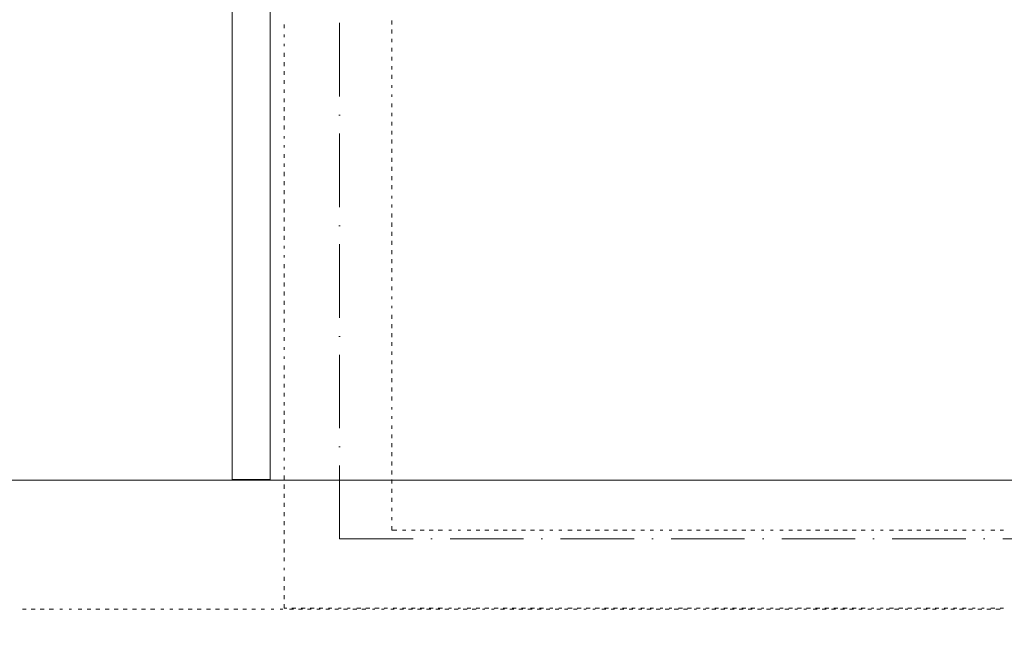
# Model space of a CAD drawing. Header units: centimetres. Extents: x -16053 to 7031, y -7778 to 254.
# Tile 158 of 256: x -5398 to -5076, y -5180 to -4982. Entities that reach past the tile are written whole.
import ezdxf

# ---------------------------------------------------------------- set-up
doc = ezdxf.new("R2010")
doc.units = ezdxf.units.CM
doc.header["$MEASUREMENT"] = 0
doc.linetypes.add('ACAD_ISO10W100', pattern=[18, 12, -3, 0, -3])
doc.linetypes.add('DASHED', pattern=[0.75, 0.5, -0.25])
doc.layers.get('0').update_dxf_attribs({"linetype": 'CONTINUOUS'})
doc.layers.add('ODGROMÓWKA', color=3, linetype='ACAD_ISO10W100', lineweight=13)
doc.layers.add('ŁĄCZENIA', color=5, linetype='DASHED', lineweight=40)

msp = doc.modelspace()

# ---------------------------------------------------------------- hatches: boundary and pattern name
at = {"layer": 'ŁĄCZENIA', "ltscale": 5}
h = msp.add_hatch(color=256, dxfattribs=at)
edge = h.paths.add_edge_path()
edge.add_ellipse((-5293.532, -5151.08), major_axis=(4.843, -3.868), ratio=1, start_angle=225, end_angle=585)

# ---------------------------------------------------------------- linework, layer by layer
at = {"color": 8, "linetype": 'Continuous', "lineweight": 15, "true_color": 0x767676}
msp.add_lwpolyline([(-5328.594, -1355.661), (-5328.594, -5131.717), (-5316.189, -5131.717), (-5326.444, -5131.717), (-5316.189, -5131.717)], dxfattribs=at)
at = {"color": 252, "linetype": 'Continuous', "lineweight": 9, "true_color": 0x989898}
for points in [[(-4358.034, -5119.808), (-4358.034, -4848.554), (-5311.558, -4848.554), (-5316.189, -4848.554), (-5316.189, -5131.717)], [(-4333.058, -5131.882), (-4313.211, -5131.882), (-4313.211, -6472.274), (-4360.845, -6472.274), (-6689.661, -6472.274), (-6689.661, -6402.476), (-6689.661, -5131.882), (-4935.441, -5131.882)], [(-5525.253, -6472.274), (-5525.253, -5131.882), (-5525.253, -5802.078), (-4983.407, -5354.178), (-4983.407, -5131.882), (-5525.253, -5131.882), (-6067.431, -5131.882), (-6067.431, -5354.178), (-5525.253, -5802.078), (-6067.431, -6249.978), (-6067.431, -6472.274), (-5525.253, -6472.274), (-4983.407, -6472.274), (-4983.407, -6249.978), (-5525.253, -5802.078)]]:
    msp.add_lwpolyline(points, dxfattribs=at)
at = {"color": 254, "linetype": 'Continuous', "lineweight": 5, "true_color": 0xfdc4fd}
for points in [[(-5311.558, -4983.189), (-5311.558, -4984.346), (-5311.558, -4984.346)], [(-5276.493, -4981.865), (-5276.493, -4983.189), (-5276.493, -4983.189)], [(-5311.558, -4986.497), (-5311.558, -4987.324), (-5311.558, -4987.324)], [(-5276.493, -4984.843), (-5276.493, -4986.166), (-5276.493, -4986.166)], [(-5311.558, -4989.474), (-5311.558, -4990.301), (-5311.558, -4990.301)], [(-5276.493, -4987.82), (-5276.493, -4988.978), (-5276.493, -4988.978)], [(-5311.558, -4992.451), (-5311.558, -4993.774), (-5311.558, -4993.774)], [(-5276.493, -4990.797), (-5276.493, -4991.955), (-5276.493, -4991.955)], [(-5311.558, -4995.428), (-5311.558, -4996.751), (-5311.558, -4996.751)], [(-5276.493, -4993.774), (-5276.493, -4994.932), (-5276.493, -4994.932)], [(-5311.558, -4998.405), (-5311.558, -4999.563), (-5311.558, -4999.563)], [(-5276.493, -4996.751), (-5276.493, -4997.909), (-5276.493, -4997.909)], [(-5276.493, -4999.563), (-5276.493, -5000.886), (-5276.493, -5000.886)], [(-5311.558, -5001.382), (-5311.558, -5002.54), (-5311.558, -5002.54)], [(-5276.493, -5003.036), (-5276.493, -5003.863), (-5276.493, -5003.863)], [(-5311.558, -5004.36), (-5311.558, -5005.517), (-5311.558, -5005.517)], [(-5276.493, -5006.014), (-5276.493, -5006.841), (-5276.493, -5006.841)], [(-5311.558, -5007.337), (-5311.558, -5008.495), (-5311.558, -5008.495)], [(-5276.493, -5008.991), (-5276.493, -5010.149), (-5276.493, -5010.149)], [(-5311.558, -5010.149), (-5311.558, -5011.472), (-5311.558, -5011.472)], [(-5276.493, -5011.968), (-5276.493, -5013.126), (-5276.493, -5013.126)], [(-5311.558, -5013.126), (-5311.558, -5014.449), (-5311.558, -5014.449)], [(-5276.493, -5014.945), (-5276.493, -5016.103), (-5276.493, -5016.103)], [(-5311.558, -5016.103), (-5311.558, -5017.426), (-5311.558, -5017.426)], [(-5276.493, -5017.922), (-5276.493, -5019.08), (-5276.493, -5019.08)], [(-5311.558, -5019.576), (-5311.558, -5020.403), (-5311.558, -5020.403)], [(-5276.493, -5020.734), (-5276.493, -5022.057), (-5276.493, -5022.057)], [(-5311.558, -5022.554), (-5311.558, -5023.381), (-5311.558, -5023.381)], [(-5311.558, -5025.531), (-5311.558, -5026.688), (-5311.558, -5026.688)], [(-5276.493, -5023.711), (-5276.493, -5025.035), (-5276.493, -5025.035)], [(-5311.558, -5028.508), (-5311.558, -5029.666), (-5311.558, -5029.666)], [(-5276.493, -5026.688), (-5276.493, -5028.012), (-5276.493, -5028.012)], [(-5311.558, -5031.32), (-5311.558, -5032.643), (-5311.558, -5032.643)], [(-5276.493, -5029.666), (-5276.493, -5030.989), (-5276.493, -5030.989)], [(-5311.558, -5034.297), (-5311.558, -5035.62), (-5311.558, -5035.62)], [(-5276.493, -5032.643), (-5276.493, -5033.966), (-5276.493, -5033.966)], [(-5311.558, -5037.274), (-5311.558, -5038.597), (-5311.558, -5038.597)], [(-5276.493, -5035.62), (-5276.493, -5036.943), (-5276.493, -5036.943)], [(-5311.558, -5040.251), (-5311.558, -5041.574), (-5311.558, -5041.574)], [(-5276.493, -5039.093), (-5276.493, -5039.92), (-5276.493, -5039.92)], [(-5311.558, -5043.228), (-5311.558, -5044.552), (-5311.558, -5044.552)], [(-5276.493, -5041.905), (-5276.493, -5042.898), (-5276.493, -5042.898)], [(-5276.493, -5044.882), (-5276.493, -5046.206), (-5276.493, -5046.206)], [(-5311.558, -5046.206), (-5311.558, -5047.529), (-5311.558, -5047.529)], [(-5276.493, -5047.86), (-5276.493, -5049.183), (-5276.493, -5049.183)], [(-5311.558, -5049.183), (-5311.558, -5050.506), (-5311.558, -5050.506)], [(-5276.493, -5050.837), (-5276.493, -5052.16), (-5276.493, -5052.16)], [(-5311.558, -5052.16), (-5311.558, -5053.483), (-5311.558, -5053.483)], [(-5276.493, -5053.814), (-5276.493, -5055.137), (-5276.493, -5055.137)], [(-5311.558, -5055.468), (-5311.558, -5056.295), (-5311.558, -5056.295)], [(-5276.493, -5056.791), (-5276.493, -5058.114), (-5276.493, -5058.114)], [(-5311.558, -5058.445), (-5311.558, -5059.272), (-5311.558, -5059.272)], [(-5276.493, -5059.768), (-5276.493, -5061.091), (-5276.493, -5061.091)], [(-5311.558, -5061.422), (-5311.558, -5062.745), (-5311.558, -5062.745)], [(-5276.493, -5062.745), (-5276.493, -5064.069), (-5276.493, -5064.069)], [(-5311.558, -5064.399), (-5311.558, -5065.723), (-5311.558, -5065.723)], [(-5311.558, -5067.377), (-5311.558, -5068.7), (-5311.558, -5068.7)], [(-5276.493, -5065.723), (-5276.493, -5066.88), (-5276.493, -5066.88)], [(-5311.558, -5070.354), (-5311.558, -5071.677), (-5311.558, -5071.677)], [(-5276.493, -5068.7), (-5276.493, -5069.858), (-5276.493, -5069.858)], [(-5311.558, -5073.331), (-5311.558, -5074.654), (-5311.558, -5074.654)], [(-5276.493, -5072.008), (-5276.493, -5072.835), (-5276.493, -5072.835)], [(-5311.558, -5076.308), (-5311.558, -5077.466), (-5311.558, -5077.466)], [(-5276.493, -5074.985), (-5276.493, -5075.812), (-5276.493, -5075.812)], [(-5311.558, -5079.285), (-5311.558, -5080.443), (-5311.558, -5080.443)], [(-5276.493, -5077.962), (-5276.493, -5079.285), (-5276.493, -5079.285)], [(-5311.558, -5082.263), (-5311.558, -5083.42), (-5311.558, -5083.42)], [(-5276.493, -5080.939), (-5276.493, -5082.263), (-5276.493, -5082.263)], [(-5311.558, -5085.24), (-5311.558, -5086.397), (-5311.558, -5086.397)], [(-5276.493, -5083.916), (-5276.493, -5085.24), (-5276.493, -5085.24)], [(-5311.558, -5088.548), (-5311.558, -5089.375), (-5311.558, -5089.375)], [(-5276.493, -5086.894), (-5276.493, -5088.051), (-5276.493, -5088.051)], [(-5276.493, -5089.871), (-5276.493, -5091.029), (-5276.493, -5091.029)], [(-5311.558, -5091.525), (-5311.558, -5092.352), (-5311.558, -5092.352)], [(-5276.493, -5092.848), (-5276.493, -5094.006), (-5276.493, -5094.006)], [(-5311.558, -5094.502), (-5311.558, -5095.825), (-5311.558, -5095.825)], [(-5276.493, -5095.825), (-5276.493, -5096.983), (-5276.493, -5096.983)], [(-5311.558, -5097.479), (-5311.558, -5098.637), (-5311.558, -5098.637)], [(-5276.493, -5098.637), (-5276.493, -5099.96), (-5276.493, -5099.96)], [(-5311.558, -5100.456), (-5311.558, -5101.614), (-5311.558, -5101.614)], [(-5276.493, -5101.614), (-5276.493, -5102.937), (-5276.493, -5102.937)], [(-5311.558, -5103.434), (-5311.558, -5104.591), (-5311.558, -5104.591)], [(-5276.493, -5104.591), (-5276.493, -5105.915), (-5276.493, -5105.915)], [(-5311.558, -5106.411), (-5311.558, -5107.569), (-5311.558, -5107.569)], [(-5276.493, -5108.065), (-5276.493, -5108.892), (-5276.493, -5108.892)], [(-5311.558, -5109.223), (-5311.558, -5110.546), (-5311.558, -5110.546)], [(-5311.558, -5112.2), (-5311.558, -5113.523), (-5311.558, -5113.523)], [(-5276.493, -5111.042), (-5276.493, -5111.869), (-5276.493, -5111.869)], [(-5311.558, -5115.177), (-5311.558, -5116.5), (-5311.558, -5116.5)], [(-5276.493, -5114.019), (-5276.493, -5115.177), (-5276.493, -5115.177)], [(-5311.558, -5118.154), (-5311.558, -5119.477), (-5311.558, -5119.477)], [(-5276.493, -5116.996), (-5276.493, -5118.154), (-5276.493, -5118.154)], [(-5311.558, -5121.131), (-5311.558, -5122.454), (-5311.558, -5122.454)], [(-5276.493, -5119.808), (-5276.493, -5121.131), (-5276.493, -5121.131)], [(-5311.558, -5124.605), (-5311.558, -5125.432), (-5311.558, -5125.432)], [(-5276.493, -5122.785), (-5276.493, -5124.108), (-5276.493, -5124.108)], [(-5311.558, -5127.582), (-5311.558, -5128.409), (-5311.558, -5128.409)], [(-5276.493, -5125.762), (-5276.493, -5127.086), (-5276.493, -5127.086)], [(-5311.558, -5130.394), (-5311.558, -5131.717), (-5311.558, -5131.717)], [(-5276.493, -5128.74), (-5276.493, -5130.063), (-5276.493, -5130.063)], [(-5311.558, -5133.371), (-5311.558, -5134.694), (-5311.558, -5134.694)], [(-5276.493, -5131.717), (-5276.493, -5133.04), (-5276.493, -5133.04)], [(-5276.493, -5134.694), (-5276.493, -5136.017), (-5276.493, -5136.017)], [(-5311.558, -5136.348), (-5311.558, -5137.671), (-5311.558, -5137.671)], [(-5276.493, -5137.671), (-5276.493, -5138.994), (-5276.493, -5138.994)], [(-5311.558, -5139.325), (-5311.558, -5140.648), (-5311.558, -5140.648)], [(-5276.493, -5140.979), (-5276.493, -5141.971), (-5276.493, -5141.971)], [(-5311.558, -5142.302), (-5311.558, -5143.625), (-5311.558, -5143.625)], [(-5276.493, -5143.956), (-5276.493, -5144.949), (-5276.493, -5144.949)], [(-5311.558, -5145.279), (-5311.558, -5146.603), (-5311.558, -5146.603)], [(-5276.493, -5146.933), (-5276.493, -5148.257), (-5276.493, -5148.257)], [(-5311.558, -5148.257), (-5311.558, -5149.58), (-5311.558, -5149.58)], [(-5276.493, -5148.257), (-5274.839, -5148.257), (-5274.839, -5148.257)], [(-5273.02, -5148.257), (-5271.862, -5148.257), (-5271.862, -5148.257)], [(-5270.043, -5148.257), (-5268.885, -5148.257), (-5268.885, -5148.257)], [(-5267.231, -5148.257), (-5265.908, -5148.257), (-5265.908, -5148.257)], [(-5264.254, -5148.257), (-5262.931, -5148.257), (-5262.931, -5148.257)], [(-5261.277, -5148.257), (-5259.953, -5148.257), (-5259.953, -5148.257)], [(-5257.803, -5148.257), (-5256.976, -5148.257), (-5256.976, -5148.257)], [(-5254.826, -5148.257), (-5253.999, -5148.257), (-5253.999, -5148.257)], [(-5251.849, -5148.257), (-5250.691, -5148.257), (-5250.691, -5148.257)], [(-5248.872, -5148.257), (-5247.714, -5148.257), (-5247.714, -5148.257)], [(-5246.06, -5148.257), (-5244.737, -5148.257), (-5244.737, -5148.257)], [(-5243.083, -5148.257), (-5241.76, -5148.257), (-5241.76, -5148.257)], [(-5240.106, -5148.257), (-5238.782, -5148.257), (-5238.782, -5148.257)], [(-5237.128, -5148.257), (-5235.805, -5148.257), (-5235.805, -5148.257)], [(-5234.151, -5148.257), (-5232.828, -5148.257), (-5232.828, -5148.257)], [(-5231.174, -5148.257), (-5229.851, -5148.257), (-5229.851, -5148.257)], [(-5228.197, -5148.257), (-5226.874, -5148.257), (-5226.874, -5148.257)], [(-5224.889, -5148.257), (-5223.897, -5148.257), (-5223.897, -5148.257)], [(-5221.912, -5148.257), (-5220.919, -5148.257), (-5220.919, -5148.257)], [(-5218.935, -5148.257), (-5217.611, -5148.257), (-5217.611, -5148.257)], [(-5215.957, -5148.257), (-5214.634, -5148.257), (-5214.634, -5148.257)], [(-5212.98, -5148.257), (-5211.657, -5148.257), (-5211.657, -5148.257)], [(-5210.003, -5148.257), (-5208.68, -5148.257), (-5208.68, -5148.257)], [(-5207.026, -5148.257), (-5205.703, -5148.257), (-5205.703, -5148.257)], [(-5204.049, -5148.257), (-5202.725, -5148.257), (-5202.725, -5148.257)], [(-5201.072, -5148.257), (-5199.748, -5148.257), (-5199.748, -5148.257)], [(-5198.094, -5148.257), (-5196.937, -5148.257), (-5196.937, -5148.257)], [(-5195.117, -5148.257), (-5193.959, -5148.257), (-5193.959, -5148.257)], [(-5192.14, -5148.257), (-5190.982, -5148.257), (-5190.982, -5148.257)], [(-5188.832, -5148.257), (-5188.005, -5148.257), (-5188.005, -5148.257)], [(-5185.855, -5148.257), (-5185.028, -5148.257), (-5185.028, -5148.257)], [(-5182.878, -5148.257), (-5181.554, -5148.257), (-5181.554, -5148.257)], [(-5179.9, -5148.257), (-5178.577, -5148.257), (-5178.577, -5148.257)], [(-5176.923, -5148.257), (-5175.765, -5148.257), (-5175.765, -5148.257)], [(-5173.946, -5148.257), (-5172.788, -5148.257), (-5172.788, -5148.257)], [(-5170.969, -5148.257), (-5169.811, -5148.257), (-5169.811, -5148.257)], [(-5167.992, -5148.257), (-5166.834, -5148.257), (-5166.834, -5148.257)], [(-5165.18, -5148.257), (-5163.857, -5148.257), (-5163.857, -5148.257)], [(-5162.203, -5148.257), (-5160.88, -5148.257), (-5160.88, -5148.257)], [(-5159.226, -5148.257), (-5157.902, -5148.257), (-5157.902, -5148.257)], [(-5155.752, -5148.257), (-5154.925, -5148.257), (-5154.925, -5148.257)], [(-5152.775, -5148.257), (-5151.948, -5148.257), (-5151.948, -5148.257)], [(-5149.798, -5148.257), (-5148.64, -5148.257), (-5148.64, -5148.257)], [(-5146.821, -5148.257), (-5145.663, -5148.257), (-5145.663, -5148.257)], [(-5144.009, -5148.257), (-5142.686, -5148.257), (-5142.686, -5148.257)], [(-5141.032, -5148.257), (-5139.709, -5148.257), (-5139.709, -5148.257)], [(-5138.055, -5148.257), (-5136.731, -5148.257), (-5136.731, -5148.257)], [(-5135.077, -5148.257), (-5133.754, -5148.257), (-5133.754, -5148.257)], [(-5132.1, -5148.257), (-5130.777, -5148.257), (-5130.777, -5148.257)], [(-5129.123, -5148.257), (-5127.8, -5148.257), (-5127.8, -5148.257)], [(-5126.146, -5148.257), (-5124.823, -5148.257), (-5124.823, -5148.257)], [(-5123.169, -5148.257), (-5121.845, -5148.257), (-5121.845, -5148.257)], [(-5119.861, -5148.257), (-5119.034, -5148.257), (-5119.034, -5148.257)], [(-5116.883, -5148.257), (-5116.057, -5148.257), (-5116.057, -5148.257)], [(-5113.906, -5148.257), (-5112.583, -5148.257), (-5112.583, -5148.257)], [(-5110.929, -5148.257), (-5109.606, -5148.257), (-5109.606, -5148.257)], [(-5107.952, -5148.257), (-5106.629, -5148.257), (-5106.629, -5148.257)], [(-5104.975, -5148.257), (-5103.652, -5148.257), (-5103.652, -5148.257)], [(-5101.998, -5148.257), (-5100.674, -5148.257), (-5100.674, -5148.257)], [(-5099.02, -5148.257), (-5097.863, -5148.257), (-5097.863, -5148.257)], [(-5096.043, -5148.257), (-5094.885, -5148.257), (-5094.885, -5148.257)], [(-5093.066, -5148.257), (-5091.908, -5148.257), (-5091.908, -5148.257)], [(-5090.089, -5148.257), (-5088.931, -5148.257), (-5088.931, -5148.257)], [(-5086.781, -5148.257), (-5085.954, -5148.257), (-5085.954, -5148.257)], [(-5083.804, -5148.257), (-5082.977, -5148.257), (-5082.977, -5148.257)], [(-5080.827, -5148.257), (-5079.503, -5148.257), (-5079.503, -5148.257)], [(-5077.849, -5148.257), (-5076.692, -5148.257), (-5076.692, -5148.257)], [(-5311.558, -5151.234), (-5311.558, -5152.557), (-5311.558, -5152.557)], [(-5311.558, -5154.211), (-5311.558, -5155.534), (-5311.558, -5155.534)], [(-5311.558, -5157.188), (-5311.558, -5158.346), (-5311.558, -5158.346)], [(-5311.558, -5160.496), (-5311.558, -5161.323), (-5311.558, -5161.323)], [(-5311.558, -5163.473), (-5311.558, -5164.797), (-5311.558, -5164.797)], [(-5311.558, -5166.451), (-5311.558, -5167.774), (-5311.558, -5167.774)], [(-5311.558, -5169.428), (-5311.558, -5170.751), (-5311.558, -5170.751)], [(-5311.558, -5172.405), (-5311.558, -5173.728), (-5311.558, -5173.728)], [(-5395.911, -5174.059), (-5397.069, -5174.059), (-5397.069, -5174.059)], [(-5392.934, -5174.059), (-5394.257, -5174.059), (-5394.257, -5174.059)], [(-5389.957, -5174.059), (-5391.28, -5174.059), (-5391.28, -5174.059)], [(-5386.98, -5174.059), (-5388.303, -5174.059), (-5388.303, -5174.059)], [(-5384.003, -5174.059), (-5384.83, -5174.059), (-5384.83, -5174.059)], [(-5381.025, -5174.059), (-5381.852, -5174.059), (-5381.852, -5174.059)], [(-5377.717, -5174.059), (-5378.875, -5174.059), (-5378.875, -5174.059)], [(-5374.74, -5174.059), (-5375.898, -5174.059), (-5375.898, -5174.059)], [(-5371.763, -5174.059), (-5373.086, -5174.059), (-5373.086, -5174.059)], [(-5368.786, -5174.059), (-5370.109, -5174.059), (-5370.109, -5174.059)], [(-5365.809, -5174.059), (-5367.132, -5174.059), (-5367.132, -5174.059)], [(-5362.832, -5174.059), (-5364.155, -5174.059), (-5364.155, -5174.059)], [(-5359.854, -5174.059), (-5361.178, -5174.059), (-5361.178, -5174.059)], [(-5356.877, -5174.059), (-5358.2, -5174.059), (-5358.2, -5174.059)], [(-5353.9, -5174.059), (-5355.223, -5174.059), (-5355.223, -5174.059)], [(-5350.923, -5174.059), (-5351.915, -5174.059), (-5351.915, -5174.059)], [(-5347.946, -5174.059), (-5348.938, -5174.059), (-5348.938, -5174.059)], [(-5344.638, -5174.059), (-5345.961, -5174.059), (-5345.961, -5174.059)], [(-5341.661, -5174.059), (-5342.984, -5174.059), (-5342.984, -5174.059)], [(-5338.683, -5174.059), (-5340.007, -5174.059), (-5340.007, -5174.059)], [(-5335.706, -5174.059), (-5337.029, -5174.059), (-5337.029, -5174.059)], [(-5332.729, -5174.059), (-5334.052, -5174.059), (-5334.052, -5174.059)], [(-5329.752, -5174.059), (-5331.075, -5174.059), (-5331.075, -5174.059)], [(-5326.775, -5174.059), (-5328.098, -5174.059), (-5328.098, -5174.059)], [(-5323.963, -5174.059), (-5325.121, -5174.059), (-5325.121, -5174.059)], [(-5320.986, -5174.059), (-5322.143, -5174.059), (-5322.143, -5174.059)], [(-5318.008, -5174.059), (-5319.166, -5174.059), (-5319.166, -5174.059)], [(-5315.031, -5174.059), (-5315.858, -5174.059), (-5315.858, -5174.059)], [(-5312.054, -5174.059), (-5312.881, -5174.059), (-5312.881, -5174.059)], [(-5311.558, -5173.728), (-5310.731, -5173.728), (-5310.731, -5173.728)], [(-5308.581, -5174.059), (-5309.904, -5174.059), (-5309.904, -5174.059)], [(-5309.077, -5173.728), (-5307.754, -5173.728), (-5307.754, -5173.728)], [(-5305.604, -5174.059), (-5306.927, -5174.059), (-5306.927, -5174.059)], [(-5306.1, -5173.728), (-5304.777, -5173.728), (-5304.777, -5173.728)], [(-5302.792, -5174.059), (-5303.95, -5174.059), (-5303.95, -5174.059)], [(-5303.123, -5173.728), (-5301.799, -5173.728), (-5301.799, -5173.728)], [(-5299.815, -5174.059), (-5300.972, -5174.059), (-5300.972, -5174.059)], [(-5300.145, -5173.728), (-5298.988, -5173.728), (-5298.988, -5173.728)], [(-5296.837, -5174.059), (-5297.995, -5174.059), (-5297.995, -5174.059)], [(-5297.168, -5173.728), (-5296.01, -5173.728), (-5296.01, -5173.728)], [(-5293.86, -5174.059), (-5295.018, -5174.059), (-5295.018, -5174.059)], [(-5293.86, -5173.728), (-5293.033, -5173.728), (-5293.033, -5173.728)], [(-5290.883, -5174.059), (-5292.206, -5174.059), (-5292.206, -5174.059)], [(-5290.883, -5173.728), (-5290.056, -5173.728), (-5290.056, -5173.728)], [(-5287.906, -5174.059), (-5289.229, -5174.059), (-5289.229, -5174.059)], [(-5287.906, -5173.728), (-5286.583, -5173.728), (-5286.583, -5173.728)], [(-5284.929, -5174.059), (-5286.252, -5174.059), (-5286.252, -5174.059)], [(-5284.929, -5173.728), (-5283.606, -5173.728), (-5283.606, -5173.728)], [(-5281.952, -5174.059), (-5282.779, -5174.059), (-5282.779, -5174.059)], [(-5281.952, -5173.728), (-5280.628, -5173.728), (-5280.628, -5173.728)], [(-5278.974, -5174.059), (-5279.801, -5174.059), (-5279.801, -5174.059)], [(-5278.974, -5173.728), (-5277.817, -5173.728), (-5277.817, -5173.728)], [(-5275.666, -5174.059), (-5276.824, -5174.059), (-5276.824, -5174.059)], [(-5275.997, -5173.728), (-5274.839, -5173.728), (-5274.839, -5173.728)], [(-5272.689, -5174.059), (-5273.847, -5174.059), (-5273.847, -5174.059)], [(-5273.02, -5173.728), (-5271.862, -5173.728), (-5271.862, -5173.728)], [(-5269.712, -5174.059), (-5271.035, -5174.059), (-5271.035, -5174.059)], [(-5270.043, -5173.728), (-5268.885, -5173.728), (-5268.885, -5173.728)], [(-5266.735, -5174.059), (-5268.058, -5174.059), (-5268.058, -5174.059)], [(-5267.231, -5173.728), (-5265.908, -5173.728), (-5265.908, -5173.728)], [(-5263.758, -5174.059), (-5265.081, -5174.059), (-5265.081, -5174.059)], [(-5264.254, -5173.728), (-5262.931, -5173.728), (-5262.931, -5173.728)], [(-5260.78, -5174.059), (-5262.104, -5174.059), (-5262.104, -5174.059)], [(-5261.277, -5173.728), (-5259.953, -5173.728), (-5259.953, -5173.728)], [(-5257.803, -5174.059), (-5259.126, -5174.059), (-5259.126, -5174.059)], [(-5257.803, -5173.728), (-5256.976, -5173.728), (-5256.976, -5173.728)], [(-5254.826, -5174.059), (-5256.149, -5174.059), (-5256.149, -5174.059)], [(-5254.826, -5173.728), (-5253.999, -5173.728), (-5253.999, -5173.728)], [(-5251.849, -5174.059), (-5253.172, -5174.059), (-5253.172, -5174.059)], [(-5251.849, -5173.728), (-5250.691, -5173.728), (-5250.691, -5173.728)], [(-5248.872, -5174.059), (-5250.195, -5174.059), (-5250.195, -5174.059)], [(-5248.872, -5173.728), (-5247.714, -5173.728), (-5247.714, -5173.728)], [(-5246.06, -5174.059), (-5246.887, -5174.059), (-5246.887, -5174.059)], [(-5246.06, -5173.728), (-5244.737, -5173.728), (-5244.737, -5173.728)], [(-5243.083, -5174.059), (-5243.91, -5174.059), (-5243.91, -5174.059)], [(-5243.083, -5173.728), (-5241.76, -5173.728), (-5241.76, -5173.728)], [(-5239.609, -5174.059), (-5240.933, -5174.059), (-5240.933, -5174.059)], [(-5240.106, -5173.728), (-5238.782, -5173.728), (-5238.782, -5173.728)], [(-5236.632, -5174.059), (-5237.955, -5174.059), (-5237.955, -5174.059)], [(-5237.128, -5173.728), (-5235.805, -5173.728), (-5235.805, -5173.728)], [(-5233.655, -5174.059), (-5234.978, -5174.059), (-5234.978, -5174.059)], [(-5234.151, -5173.728), (-5232.828, -5173.728), (-5232.828, -5173.728)], [(-5230.678, -5174.059), (-5232.001, -5174.059), (-5232.001, -5174.059)], [(-5231.174, -5173.728), (-5229.851, -5173.728), (-5229.851, -5173.728)], [(-5227.701, -5174.059), (-5229.024, -5174.059), (-5229.024, -5174.059)], [(-5228.197, -5173.728), (-5226.874, -5173.728), (-5226.874, -5173.728)], [(-5224.889, -5174.059), (-5226.047, -5174.059), (-5226.047, -5174.059)], [(-5224.889, -5173.728), (-5223.897, -5173.728), (-5223.897, -5173.728)], [(-5221.912, -5174.059), (-5223.07, -5174.059), (-5223.07, -5174.059)], [(-5221.912, -5173.728), (-5220.919, -5173.728), (-5220.919, -5173.728)], [(-5218.935, -5174.059), (-5220.092, -5174.059), (-5220.092, -5174.059)], [(-5218.935, -5173.728), (-5217.611, -5173.728), (-5217.611, -5173.728)], [(-5215.957, -5174.059), (-5217.115, -5174.059), (-5217.115, -5174.059)], [(-5215.957, -5173.728), (-5214.634, -5173.728), (-5214.634, -5173.728)], [(-5212.98, -5174.059), (-5213.807, -5174.059), (-5213.807, -5174.059)], [(-5212.98, -5173.728), (-5211.657, -5173.728), (-5211.657, -5173.728)], [(-5210.003, -5174.059), (-5210.83, -5174.059), (-5210.83, -5174.059)], [(-5210.003, -5173.728), (-5208.68, -5173.728), (-5208.68, -5173.728)], [(-5206.53, -5174.059), (-5207.853, -5174.059), (-5207.853, -5174.059)], [(-5207.026, -5173.728), (-5205.703, -5173.728), (-5205.703, -5173.728)], [(-5203.718, -5174.059), (-5204.876, -5174.059), (-5204.876, -5174.059)], [(-5204.049, -5173.728), (-5202.725, -5173.728), (-5202.725, -5173.728)], [(-5200.741, -5174.059), (-5201.898, -5174.059), (-5201.898, -5174.059)], [(-5201.072, -5173.728), (-5199.748, -5173.728), (-5199.748, -5173.728)], [(-5197.764, -5174.059), (-5198.921, -5174.059), (-5198.921, -5174.059)], [(-5198.094, -5173.728), (-5196.937, -5173.728), (-5196.937, -5173.728)], [(-5194.786, -5174.059), (-5195.944, -5174.059), (-5195.944, -5174.059)], [(-5195.117, -5173.728), (-5193.959, -5173.728), (-5193.959, -5173.728)], [(-5191.809, -5174.059), (-5193.132, -5174.059), (-5193.132, -5174.059)], [(-5192.14, -5173.728), (-5190.982, -5173.728), (-5190.982, -5173.728)], [(-5188.832, -5174.059), (-5190.155, -5174.059), (-5190.155, -5174.059)], [(-5188.832, -5173.728), (-5188.005, -5173.728), (-5188.005, -5173.728)], [(-5185.855, -5174.059), (-5187.178, -5174.059), (-5187.178, -5174.059)], [(-5185.855, -5173.728), (-5185.028, -5173.728), (-5185.028, -5173.728)], [(-5182.878, -5174.059), (-5184.201, -5174.059), (-5184.201, -5174.059)], [(-5182.878, -5173.728), (-5181.554, -5173.728), (-5181.554, -5173.728)], [(-5179.9, -5174.059), (-5181.224, -5174.059), (-5181.224, -5174.059)], [(-5179.9, -5173.728), (-5178.577, -5173.728), (-5178.577, -5173.728)], [(-5176.923, -5174.059), (-5177.75, -5174.059), (-5177.75, -5174.059)], [(-5176.923, -5173.728), (-5175.765, -5173.728), (-5175.765, -5173.728)], [(-5173.946, -5174.059), (-5174.773, -5174.059), (-5174.773, -5174.059)], [(-5173.946, -5173.728), (-5172.788, -5173.728), (-5172.788, -5173.728)], [(-5170.638, -5174.059), (-5171.961, -5174.059), (-5171.961, -5174.059)], [(-5170.969, -5173.728), (-5169.811, -5173.728), (-5169.811, -5173.728)], [(-5167.661, -5174.059), (-5168.984, -5174.059), (-5168.984, -5174.059)], [(-5167.992, -5173.728), (-5166.834, -5173.728), (-5166.834, -5173.728)], [(-5164.684, -5174.059), (-5166.007, -5174.059), (-5166.007, -5174.059)], [(-5165.18, -5173.728), (-5163.857, -5173.728), (-5163.857, -5173.728)], [(-5161.707, -5174.059), (-5163.03, -5174.059), (-5163.03, -5174.059)], [(-5162.203, -5173.728), (-5160.88, -5173.728), (-5160.88, -5173.728)], [(-5158.729, -5174.059), (-5160.053, -5174.059), (-5160.053, -5174.059)], [(-5159.226, -5173.728), (-5157.902, -5173.728), (-5157.902, -5173.728)], [(-5155.752, -5174.059), (-5157.075, -5174.059), (-5157.075, -5174.059)], [(-5155.752, -5173.728), (-5154.925, -5173.728), (-5154.925, -5173.728)], [(-5152.775, -5174.059), (-5154.098, -5174.059), (-5154.098, -5174.059)], [(-5152.775, -5173.728), (-5151.948, -5173.728), (-5151.948, -5173.728)], [(-5149.798, -5174.059), (-5151.121, -5174.059), (-5151.121, -5174.059)], [(-5149.798, -5173.728), (-5148.64, -5173.728), (-5148.64, -5173.728)], [(-5146.821, -5174.059), (-5148.144, -5174.059), (-5148.144, -5174.059)], [(-5146.821, -5173.728), (-5145.663, -5173.728), (-5145.663, -5173.728)], [(-5144.009, -5174.059), (-5144.836, -5174.059), (-5144.836, -5174.059)], [(-5144.009, -5173.728), (-5142.686, -5173.728), (-5142.686, -5173.728)], [(-5141.032, -5174.059), (-5141.859, -5174.059), (-5141.859, -5174.059)], [(-5141.032, -5173.728), (-5139.709, -5173.728), (-5139.709, -5173.728)], [(-5137.558, -5174.059), (-5138.882, -5174.059), (-5138.882, -5174.059)], [(-5138.055, -5173.728), (-5136.731, -5173.728), (-5136.731, -5173.728)], [(-5134.581, -5174.059), (-5135.904, -5174.059), (-5135.904, -5174.059)], [(-5135.077, -5173.728), (-5133.754, -5173.728), (-5133.754, -5173.728)], [(-5131.604, -5174.059), (-5132.927, -5174.059), (-5132.927, -5174.059)], [(-5132.1, -5173.728), (-5130.777, -5173.728), (-5130.777, -5173.728)], [(-5128.627, -5174.059), (-5129.95, -5174.059), (-5129.95, -5174.059)], [(-5129.123, -5173.728), (-5127.8, -5173.728), (-5127.8, -5173.728)], [(-5125.65, -5174.059), (-5126.973, -5174.059), (-5126.973, -5174.059)], [(-5126.146, -5173.728), (-5124.823, -5173.728), (-5124.823, -5173.728)], [(-5122.838, -5174.059), (-5123.996, -5174.059), (-5123.996, -5174.059)], [(-5123.169, -5173.728), (-5121.845, -5173.728), (-5121.845, -5173.728)], [(-5119.861, -5174.059), (-5121.018, -5174.059), (-5121.018, -5174.059)], [(-5119.861, -5173.728), (-5119.034, -5173.728), (-5119.034, -5173.728)], [(-5116.883, -5174.059), (-5118.041, -5174.059), (-5118.041, -5174.059)], [(-5116.883, -5173.728), (-5116.057, -5173.728), (-5116.057, -5173.728)], [(-5113.906, -5174.059), (-5115.064, -5174.059), (-5115.064, -5174.059)], [(-5113.906, -5173.728), (-5112.583, -5173.728), (-5112.583, -5173.728)], [(-5110.929, -5174.059), (-5112.252, -5174.059), (-5112.252, -5174.059)], [(-5110.929, -5173.728), (-5109.606, -5173.728), (-5109.606, -5173.728)], [(-5107.952, -5174.059), (-5108.779, -5174.059), (-5108.779, -5174.059)], [(-5107.952, -5173.728), (-5106.629, -5173.728), (-5106.629, -5173.728)], [(-5104.975, -5174.059), (-5105.802, -5174.059), (-5105.802, -5174.059)], [(-5104.975, -5173.728), (-5103.652, -5173.728), (-5103.652, -5173.728)], [(-5101.667, -5174.059), (-5102.825, -5174.059), (-5102.825, -5174.059)], [(-5101.998, -5173.728), (-5100.674, -5173.728), (-5100.674, -5173.728)], [(-5098.69, -5174.059), (-5099.847, -5174.059), (-5099.847, -5174.059)], [(-5099.02, -5173.728), (-5097.863, -5173.728), (-5097.863, -5173.728)], [(-5095.712, -5174.059), (-5096.87, -5174.059), (-5096.87, -5174.059)], [(-5096.043, -5173.728), (-5094.885, -5173.728), (-5094.885, -5173.728)], [(-5092.735, -5174.059), (-5093.893, -5174.059), (-5093.893, -5174.059)], [(-5093.066, -5173.728), (-5091.908, -5173.728), (-5091.908, -5173.728)], [(-5089.758, -5174.059), (-5091.081, -5174.059), (-5091.081, -5174.059)], [(-5090.089, -5173.728), (-5088.931, -5173.728), (-5088.931, -5173.728)], [(-5086.781, -5174.059), (-5088.104, -5174.059), (-5088.104, -5174.059)], [(-5086.781, -5173.728), (-5085.954, -5173.728), (-5085.954, -5173.728)], [(-5083.804, -5174.059), (-5085.127, -5174.059), (-5085.127, -5174.059)], [(-5083.804, -5173.728), (-5082.977, -5173.728), (-5082.977, -5173.728)], [(-5080.827, -5174.059), (-5082.15, -5174.059), (-5082.15, -5174.059)], [(-5080.827, -5173.728), (-5079.503, -5173.728), (-5079.503, -5173.728)], [(-5077.849, -5174.059), (-5079.173, -5174.059), (-5079.173, -5174.059)], [(-5077.849, -5173.728), (-5076.692, -5173.728), (-5076.692, -5173.728)]]:
    msp.add_lwpolyline(points, dxfattribs=at)
at = {"layer": 'ODGROMÓWKA', "ltscale": 2}
for points in [[(-5293.532, -5151.08), (-5293.532, -1333.642), (-5783.953, -1333.642), (-5783.953, -1549.686), (-6070.271, -1549.686)], [(-5293.532, -5151.08), (-4377.168, -5151.08)]]:
    msp.add_lwpolyline(points, dxfattribs=at)

doc.saveas('drawing.dxf')
